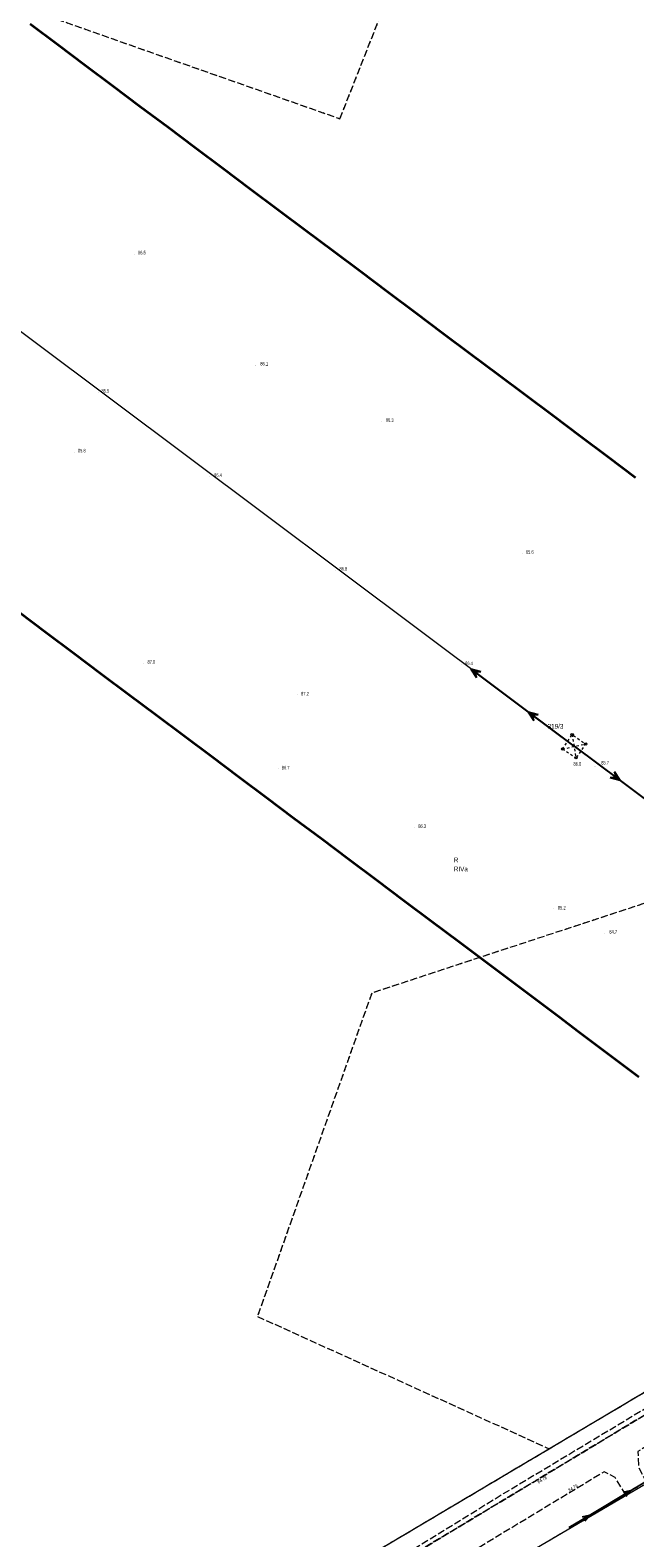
# Model space of a CAD drawing. Header units: metres. Extents: x 6524698 to 6533081, y 5883213 to 5896811.
# Tile 84 of 131: x 6527417 to 6527543, y 5892672 to 5892988. Entities that reach past the tile are written whole.
import ezdxf
from ezdxf.enums import TextEntityAlignment as Align

# ---------------------------------------------------------------- set-up
doc = ezdxf.new("R2010")
doc.units = ezdxf.units.M
for name, pattern in [('mapa zasadnicza$0$1.5_0.5', [2, 1.5, -0.5]), ('mapa zasadnicza$0$219-500', [0]), ('mapa zasadnicza$0$egkk-500', [2, 1.5, -0.5]), ('mapa zasadnicza$0$egug-500', [1, 0.5, -0.5]), ('mapa zasadnicza$0$suep_nn_500', [0]), ('mapa zasadnicza$0$suep_wn_500', [0]), ('mapa zasadnicza$0$supp_500', [1, 0.5, -0.5])]:
    doc.linetypes.add(name, pattern=pattern)
for name, color, linetype in [('mapa zasadnicza$0$000 Inne (niezydentyfikowane)', 7, 'Continuous'), ('mapa zasadnicza$0$209-oznaczenie konturu klasyfikacyjnego', 7, 'Continuous'), ('mapa zasadnicza$0$210-oznaczenie konturu użytku gruntowego', 7, 'Continuous'), ('mapa zasadnicza$0$211-numer działki ewidencyjnej', 7, 'Continuous'), ('mapa zasadnicza$0$217-kontur klasyfikacyjny', 7, 'Continuous'), ('mapa zasadnicza$0$218-kontur użytku gruntowego', 7, 'Continuous'), ('mapa zasadnicza$0$219-działka ewidencyjna', 7, 'Continuous'), ('mapa zasadnicza$0$jezdnia', 7, 'Continuous'), ('mapa zasadnicza$0$pikieta naturalna', 7, 'Continuous'), ('mapa zasadnicza$0$pikieta naturalna-Atr2', 7, 'Continuous'), ('mapa zasadnicza$0$pikieta sztuczna', 7, 'Continuous'), ('mapa zasadnicza$0$pikieta sztuczna-Atr2', 7, 'Continuous'), ('mapa zasadnicza$0$przewód elektroenergetyczny niskiego napięcia', 7, 'Continuous'), ('mapa zasadnicza$0$przewód elektroenergetyczny wysokiego napięcia', 7, 'Continuous'), ('mapa zasadnicza$0$słup przewodów napowietrznych', 7, 'Continuous')]:
    doc.layers.add(name, color=color, linetype=linetype)
doc.styles.add('mapa zasadnicza$0$STANDARD', font='Working1250', dxfattribs={"width": 0.75})

# ---------------------------------------------------------------- blocks, each defined once
blk = doc.blocks.new('mapa zasadnicza$0$PW01')
at = {"linetype": 'Continuous', "lineweight": 13}
h = blk.add_hatch(color=0, dxfattribs=at)
edge = h.paths.add_edge_path()
edge.add_arc((0, 0), 0.045, 0, 360)
blk = doc.blocks.new('mapa zasadnicza$0$SUEP3')
at = {"color": 0, "linetype": 'Continuous'}
for p, q in [((0, 0), (12.003, 0)), ((12.003, 0), (10.003, 0.75)), ((10.003, 0.75), (11.003, 0)), ((12.003, 0), (10.003, -0.75)), ((11.003, 0), (10.003, -0.75)), ((12.003, 0), (27.003, 0)), ((27.003, 0), (25.003, 0.75)), ((25.003, 0.75), (26.003, 0)), ((27.003, 0), (25.003, -0.75)), ((26.003, 0), (25.003, -0.75))]:
    blk.add_line(p, q, dxfattribs=at)
blk = doc.blocks.new('mapa zasadnicza$0$SM05')
at = {"color": 0, "linetype": 'Continuous', "lineweight": 13}
blk.add_circle((0, 0), 0.25, dxfattribs=at)
blk = doc.blocks.new('mapa zasadnicza$0$SUEP1')
at = {"color": 0, "linetype": 'Continuous'}
for p, q in [((0, 0), (5, 0)), ((5, 0), (3.5, 0.5)), ((5, 0), (3.5, -0.5)), ((5, 0), (15, 0)), ((15, 0), (13.5, 0.5)), ((15, 0), (13.5, -0.5))]:
    blk.add_line(p, q, dxfattribs=at)

msp = doc.modelspace()

# ---------------------------------------------------------------- linework, layer by layer
at = {"layer": 'mapa zasadnicza$0$000 Inne (niezydentyfikowane)', "color": 7, "linetype": 'Continuous', "lineweight": 35, "flags": 128}
for points in [[(6527416.978, 5892989.239), (6527422.736, 5892984.925), (6527428.493, 5892980.61), (6527434.251, 5892976.295), (6527440.008, 5892971.98), (6527445.766, 5892967.665), (6527451.523, 5892963.351), (6527457.281, 5892959.036), (6527463.038, 5892954.721), (6527468.796, 5892950.406), (6527474.553, 5892946.091), (6527480.311, 5892941.776), (6527486.068, 5892937.462), (6527491.826, 5892933.147), (6527497.583, 5892928.832), (6527503.341, 5892924.517), (6527509.098, 5892920.202), (6527514.856, 5892915.888), (6527520.613, 5892911.573), (6527526.371, 5892907.258), (6527532.128, 5892902.943), (6527537.886, 5892898.628), (6527543.643, 5892894.314)], [(6527544.324, 5892768.765), (6527540.139, 5892771.908), (6527535.955, 5892775.052), (6527531.77, 5892778.195), (6527527.586, 5892781.338), (6527523.401, 5892784.481), (6527519.217, 5892787.624), (6527515.032, 5892790.767), (6527510.848, 5892793.91), (6527506.663, 5892797.053), (6527500.926, 5892801.362), (6527495.188, 5892805.662), (6527489.431, 5892809.977), (6527483.673, 5892814.291), (6527477.916, 5892818.606), (6527472.158, 5892822.921), (6527466.401, 5892827.236), (6527460.643, 5892831.551), (6527454.886, 5892835.865), (6527449.128, 5892840.18), (6527443.37, 5892844.495), (6527437.613, 5892848.81), (6527431.855, 5892853.125), (6527426.098, 5892857.439), (6527420.34, 5892861.754), (6527414.583, 5892866.069)]]:
    msp.add_lwpolyline(points, dxfattribs=at)
at = {"layer": 'mapa zasadnicza$0$217-kontur klasyfikacyjny', "color": 92, "linetype": 'mapa zasadnicza$0$egkk-500', "lineweight": 18, "flags": 128}
for points in [[(6527307.42, 5893030.69), (6527481.79, 5892969.4)], [(6527481.79, 5892969.4), (6527498.99, 5893013.07)], [(6527556.79, 5892808.84), (6527488.44, 5892786.35)], [(6527488.44, 5892786.35), (6527464.53, 5892718.65)], [(6527525.56, 5892690.96), (6527630.14, 5892753.01)], [(6527464.53, 5892718.65), (6527525.56, 5892690.96)], [(6527288.71, 5892550.42), (6527525.56, 5892690.96)]]:
    msp.add_lwpolyline(points, dxfattribs=at)
at = {"layer": 'mapa zasadnicza$0$218-kontur użytku gruntowego', "color": 3, "linetype": 'mapa zasadnicza$0$egug-500', "lineweight": 18, "flags": 128}
for points in [[(6527307.42, 5893030.69), (6527481.79, 5892969.4)], [(6527481.79, 5892969.4), (6527498.99, 5893013.07)], [(6527556.79, 5892808.84), (6527488.44, 5892786.35)], [(6527488.44, 5892786.35), (6527464.53, 5892718.65)], [(6527525.56, 5892690.96), (6527630.14, 5892753.01)], [(6527464.53, 5892718.65), (6527525.56, 5892690.96)], [(6527288.71, 5892550.42), (6527525.56, 5892690.96)], [(6527517.93, 5892667.27), (6527546, 5892683.79)]]:
    msp.add_lwpolyline(points, dxfattribs=at)
at = {"layer": 'mapa zasadnicza$0$219-działka ewidencyjna', "color": 7, "linetype": 'mapa zasadnicza$0$219-500', "lineweight": 18, "flags": 128}
for points in [[(6527288.71, 5892550.42), (6527630.14, 5892753.01)], [(6527486.11, 5892648.54), (6527554.13, 5892688.57)]]:
    msp.add_lwpolyline(points, dxfattribs=at)
at = {"layer": 'mapa zasadnicza$0$jezdnia', "color": 7, "linetype": 'mapa zasadnicza$0$1.5_0.5', "lineweight": 18, "flags": 128}
for points in [[(6528098.78, 5893023.81), (6528064.84, 5893003.28), (6528053.53, 5892996.56), (6528040.45, 5892988.63), (6527988.61, 5892957.66), (6527945.05, 5892931.59), (6527930.8, 5892923.14), (6527898.71, 5892903.85), (6527899.4, 5892899.83), (6527896.22, 5892898.17), (6527894.92, 5892899.78), (6527893.6, 5892900.76), (6527864.38, 5892883.23), (6527859.23, 5892880.15), (6527819.97, 5892856.52), (6527769.56, 5892826.1), (6527704.94, 5892787.05), (6527635.3, 5892745.1), (6527586.51, 5892715.81), (6527544.12, 5892690.36), (6527544.25, 5892687.05), (6527545.8, 5892684.1), (6527541.49, 5892681.49), (6527539.36, 5892684.96), (6527537.08, 5892686.13), (6527529.82, 5892681.73), (6527498.83, 5892662.96), (6527451.9, 5892634.74), (6527427.47, 5892620.04), (6527381.01, 5892592.37), (6527355.24, 5892577.01), (6527318.31, 5892555.06), (6527294.46, 5892540.92), (6527294.32, 5892539.45), (6527295.38, 5892537.02), (6527290.83, 5892534.57), (6527288.41, 5892536.36), (6527287.16, 5892536.61), (6527262.8, 5892522.14), (6527262.65, 5892516.06), (6527258.33, 5892513.19), (6527253.15, 5892516.35), (6527251.84, 5892515.55), (6527245.68, 5892512.1), (6527227.34, 5892501.83), (6527214.89, 5892495.14), (6527208.7, 5892491.99), (6527203.32, 5892489.36), (6527195.06, 5892487.39), (6527188.07, 5892485.82), (6527183.09, 5892485.01), (6527182.01, 5892483.25), (6527181.68, 5892480.94), (6527168.37, 5892478.95), (6527166.73, 5892480.15), (6527165.03, 5892481.26), (6527162.93, 5892482.54), (6527160.53, 5892483.43), (6527144.38, 5892483.41), (6527141.46, 5892483.42), (6527139.43, 5892483.44), (6527132.06, 5892483.48), (6527122.38, 5892483.41), (6527118.44, 5892483.39), (6527117.38, 5892483.34), (6527111.65, 5892483.38), (6527089.38, 5892483.28), (6527088.36, 5892483.26), (6527084.9, 5892483.02), (6527080.38, 5892482.36), (6527074.57, 5892481.04), (6527069.81, 5892479.77), (6527069.66, 5892479.72), (6527066.42, 5892478.58), (6527060.45, 5892476.17), (6527055.02, 5892473.37), (6527049.77, 5892470.41), (6527039.45, 5892464.14), (6527025.83, 5892455.77), (6527019.68, 5892452.39), (6527007.24, 5892446.55), (6526997.05, 5892442.33), (6526988.7, 5892438.82), (6526987.78, 5892438.59), (6526986.74, 5892438.6), (6526984.76, 5892438.78), (6526981.8, 5892439.29), (6526981.81, 5892447.53), (6526987.84, 5892448.38), (6526989.58, 5892448.73), (6526994.78, 5892449.7), (6527002.89, 5892451.78), (6527006.08, 5892452.91), (6527009.08, 5892453.96), (6527014.6, 5892456.49), (6527016.35, 5892457.39), (6527021.63, 5892460.22), (6527025.92, 5892462.83), (6527037.82, 5892470.13), (6527045.51, 5892474.71), (6527049.02, 5892476.74), (6527053.77, 5892479.33), (6527060.17, 5892482.29), (6527066.08, 5892484.55), (6527074.31, 5892486.95), (6527079.11, 5892488.02), (6527085.39, 5892488.85), (6527090.38, 5892489.31), (6527098.04, 5892489.97), (6527099.85, 5892490.63), (6527101.56, 5892492.03), (6527102.29, 5892493.07), (6527109.3, 5892492.76), (6527111.93, 5892489.74), (6527125.67, 5892489.64), (6527126.23, 5892491.34), (6527126.41, 5892495.28), (6527130.32, 5892495.4), (6527130.7, 5892493.57), (6527131.22, 5892491.09), (6527131.91, 5892489.63), (6527144.15, 5892489.48), (6527144.29, 5892489.47), (6527150.78, 5892489.39), (6527156.38, 5892489.46), (6527167.72, 5892489.63), (6527177.02, 5892490.38), (6527190.66, 5892492.68), (6527202.01, 5892496), (6527211.16, 5892500.09), (6527224.33, 5892507.11), (6527241.8, 5892516.78), (6527283.75, 5892541.56), (6527316.15, 5892560.68), (6527350.83, 5892581.33), (6527377.82, 5892597.39), (6527416.92, 5892620.72), (6527450.2, 5892640.59), (6527484.3, 5892661.06), (6527496.63, 5892668.55), (6527522.85, 5892684.32), (6527583.54, 5892720.92), (6527631.82, 5892749.94), (6527701.85, 5892791.98), (6527766.34, 5892831.16), (6527816.81, 5892861.57), (6527855.88, 5892885.05), (6527864.57, 5892890.35), (6527927.18, 5892927.82), (6527941.82, 5892936.58), (6527977.56, 5892958), (6527985.05, 5892962.47), (6528030.97, 5892989.92), (6528031.39, 5892991.79), (6528030.22, 5892994.47), (6528034.17, 5892997.12), (6528035.88, 5892994.93), (6528037.89, 5892994.11), (6528050.04, 5893001.37), (6528061.65, 5893008.3), (6528095.78, 5893028.96), (6528115.4, 5893040.61), (6528116.33, 5893041.19), (6528118.03, 5893035.29), (6528117.26, 5893034.77)], [(6527855.37, 5892885.81), (6527863.88, 5892891.04), (6527916.82, 5892922.52), (6527921.86, 5892925.61), (6527940.11, 5892936.34), (6527977.69, 5892959.07), (6527977.56, 5892958), (6527941.82, 5892936.58), (6527927.18, 5892927.82), (6527864.57, 5892890.35), (6527855.88, 5892885.05), (6527816.81, 5892861.57), (6527766.34, 5892831.16), (6527701.85, 5892791.98), (6527631.82, 5892749.94), (6527583.54, 5892720.92), (6527522.85, 5892684.32), (6527496.63, 5892668.55), (6527484.3, 5892661.06), (6527450.2, 5892640.59), (6527416.92, 5892620.72), (6527377.82, 5892597.39), (6527350.83, 5892581.33), (6527316.15, 5892560.68), (6527283.75, 5892541.56), (6527241.8, 5892516.78), (6527224.33, 5892507.11), (6527211.16, 5892500.09), (6527202.01, 5892496), (6527190.66, 5892492.68), (6527177.02, 5892490.38), (6527167.72, 5892489.63), (6527156.38, 5892489.46), (6527155.4, 5892491.57), (6527154.95, 5892493.93), (6527154.86, 5892494.49), (6527155.03, 5892494.48), (6527155.63, 5892494.41), (6527156.04, 5892492.1), (6527157.77, 5892490.44), (6527158.25, 5892490.19), (6527176.9, 5892490.89), (6527191.97, 5892493.58), (6527204.67, 5892497.71), (6527214.75, 5892502.49), (6527226.59, 5892509.08), (6527254.64, 5892525.38), (6527255.19, 5892525.67), (6527254.84, 5892527.61), (6527259.05, 5892530.05), (6527260.34, 5892528.55), (6527291.69, 5892547.36), (6527316.89, 5892562.01), (6527348.68, 5892581.12), (6527377.27, 5892598.03), (6527411.13, 5892618), (6527452, 5892642.71), (6527481.68, 5892660.65), (6527486.11, 5892663.43), (6527497.33, 5892670.04), (6527516.04, 5892681.59), (6527631.23, 5892750.79), (6527695.14, 5892788.84), (6527701.56, 5892792.77), (6527710.99, 5892798.58), (6527765.9, 5892831.81), (6527778.41, 5892839.39), (6527803.46, 5892854.56), (6527816.43, 5892862.29)]]:
    msp.add_lwpolyline(points, close=True, dxfattribs=at)
at = {"layer": 'mapa zasadnicza$0$przewód elektroenergetyczny niskiego napięcia', "color": 1, "linetype": 'mapa zasadnicza$0$suep_nn_500', "lineweight": 18, "flags": 128}
for points in [[(6527563.27, 5892694.57), (6527529.75, 5892674.43)], [(6527529.75, 5892674.43), (6527563.27, 5892694.57)]]:
    msp.add_lwpolyline(points, dxfattribs=at)
at = {"layer": 'mapa zasadnicza$0$przewód elektroenergetyczny wysokiego napięcia', "color": 1, "linetype": 'mapa zasadnicza$0$suep_wn_500', "lineweight": 18, "flags": 128}
for points in [[(6527530.8, 5892838.04), (6527304.58, 5893007.55)], [(6527694.08, 5892715.46), (6527530.8, 5892838.04)]]:
    msp.add_lwpolyline(points, dxfattribs=at)
at = {"layer": 'mapa zasadnicza$0$słup przewodów napowietrznych', "color": 7, "linetype": 'mapa zasadnicza$0$supp_500', "lineweight": 18, "flags": 128}
for points in [[(6527528.38, 5892837.44), (6527530.38, 5892840.47), (6527533.21, 5892838.48), (6527531.18, 5892835.6)], [(6527530.38, 5892840.47), (6527531.18, 5892835.6)], [(6527528.38, 5892837.44), (6527533.21, 5892838.48)], [(6527528.38, 5892837.44), (6527531.18, 5892835.6)]]:
    msp.add_lwpolyline(points, dxfattribs=at)

# ---------------------------------------------------------------- block references
at = {"layer": 'mapa zasadnicza$0$pikieta naturalna', "color": 7, "linetype": 'Continuous', "lineweight": 13}
for p, rotation in [((6527438.86, 5892941.04), 359.965), ((6527464.2, 5892917.76), 359.842), ((6527431.18, 5892912.12), 359.938), ((6527490.56, 5892906.06), 0.032), ((6527426.16, 5892899.54), 359.936), ((6527454.51, 5892894.48), 0.084), ((6527519.9, 5892878.32), 359.914), ((6527480.85, 5892874.82), 359.963), ((6527440.61, 5892855.29), 0.029), ((6527507.17, 5892855.08), 0.092), ((6527472.96, 5892848.75), 0.111), ((6527531.18, 5892835.6), 0.165), ((6527535.16, 5892833.85), 359.805), ((6527468.84, 5892833.3), 0.062), ((6527497.39, 5892821), 0.092), ((6527526.5, 5892803.97), 359.999), ((6527537.16, 5892798.86), 0.017)]:
    msp.add_blockref('mapa zasadnicza$0$PW01', p, dxfattribs=dict(at, rotation=rotation))
at = {"layer": 'mapa zasadnicza$0$pikieta sztuczna', "color": 7, "linetype": 'Continuous', "lineweight": 13}
for p in [(6527522.85, 5892684.32), (6527529.82, 5892681.73)]:
    msp.add_blockref('mapa zasadnicza$0$PW01', p, dxfattribs=at)
at = {"layer": 'mapa zasadnicza$0$przewód elektroenergetyczny niskiego napięcia', "color": 1, "linetype": 'Continuous', "lineweight": 18, "rotation": 30.999}
msp.add_blockref('mapa zasadnicza$0$SUEP1', (6527529.75, 5892674.43), dxfattribs=at)
at = {"layer": 'mapa zasadnicza$0$przewód elektroenergetyczny wysokiego napięcia', "color": 1, "linetype": 'Continuous', "lineweight": 18}
for rotation in [143.155, 323.103]:
    msp.add_blockref('mapa zasadnicza$0$SUEP3', (6527530.8, 5892838.04), dxfattribs=dict(at, rotation=rotation))
at = {"layer": 'mapa zasadnicza$0$słup przewodów napowietrznych', "color": 7, "linetype": 'Continuous', "lineweight": 18}
for p in [(6527530.38, 5892840.47), (6527528.38, 5892837.44), (6527533.21, 5892838.48), (6527531.18, 5892835.6)]:
    msp.add_blockref('mapa zasadnicza$0$SM05', p, dxfattribs=at)

# ---------------------------------------------------------------- texts
at = {"layer": 'mapa zasadnicza$0$209-oznaczenie konturu klasyfikacyjnego', "color": 3, "linetype": 'Continuous', "lineweight": 18, "style": 'mapa zasadnicza$0$STANDARD', "width": 0.79}
msp.add_text('RIVa', height=1, dxfattribs=at).set_placement((6527505.62, 5892812.82), align=Align.TOP_LEFT)
at = {"layer": 'mapa zasadnicza$0$210-oznaczenie konturu użytku gruntowego', "color": 3, "linetype": 'Continuous', "lineweight": 18, "style": 'mapa zasadnicza$0$STANDARD', "width": 0.79}
msp.add_text('R', height=1, dxfattribs=at).set_placement((6527505.62, 5892813.72))
at = {"layer": 'mapa zasadnicza$0$211-numer działki ewidencyjnej', "color": 7, "linetype": 'Continuous', "lineweight": 18, "style": 'mapa zasadnicza$0$STANDARD', "width": 0.79}
msp.add_text('319/3', height=1, dxfattribs=at).set_placement((6527525.25, 5892842.69), align=Align.TOP_LEFT)
at = {"layer": 'mapa zasadnicza$0$pikieta naturalna-Atr2', "color": 7, "style": 'mapa zasadnicza$0$STANDARD', "width": 0.667}
for s, p in [('86.5', (6527439.53, 5892940.99)), ('86.1', (6527465.12, 5892917.72)), ('85.5', (6527431.89, 5892912.07)), ('86.3', (6527491.39, 5892905.93)), ('85.8', (6527426.96, 5892899.53)), ('86.4', (6527455.46, 5892894.42)), ('85.6', (6527520.69, 5892878.31)), ('86.8', (6527481.69, 5892874.81)), ('87.0', (6527441.53, 5892855.31)), ('86.4', (6527507.98, 5892855.01)), ('87.2', (6527473.65, 5892848.65)), ('86.7', (6527469.61, 5892833.16)), ('86.0', (6527530.66, 5892833.96)), ('85.7', (6527536.46, 5892834.2)), ('86.3', (6527498.18, 5892820.92)), ('85.2', (6527527.39, 5892803.84)), ('84.7', (6527538.16, 5892798.8))]:
    msp.add_text(s, height=0.75, dxfattribs=at).set_placement(p)
at = {"layer": 'mapa zasadnicza$0$pikieta sztuczna-Atr2', "color": 7, "style": 'mapa zasadnicza$0$STANDARD', "width": 0.667}
for s, rotation, p in [('84.78', 31.092, (6527523.38, 5892683.64)), ('84.79', 31.218, (6527529.87, 5892681.88))]:
    msp.add_text(s, height=0.75, rotation=rotation, dxfattribs=at).set_placement(p)

doc.saveas('drawing.dxf')
